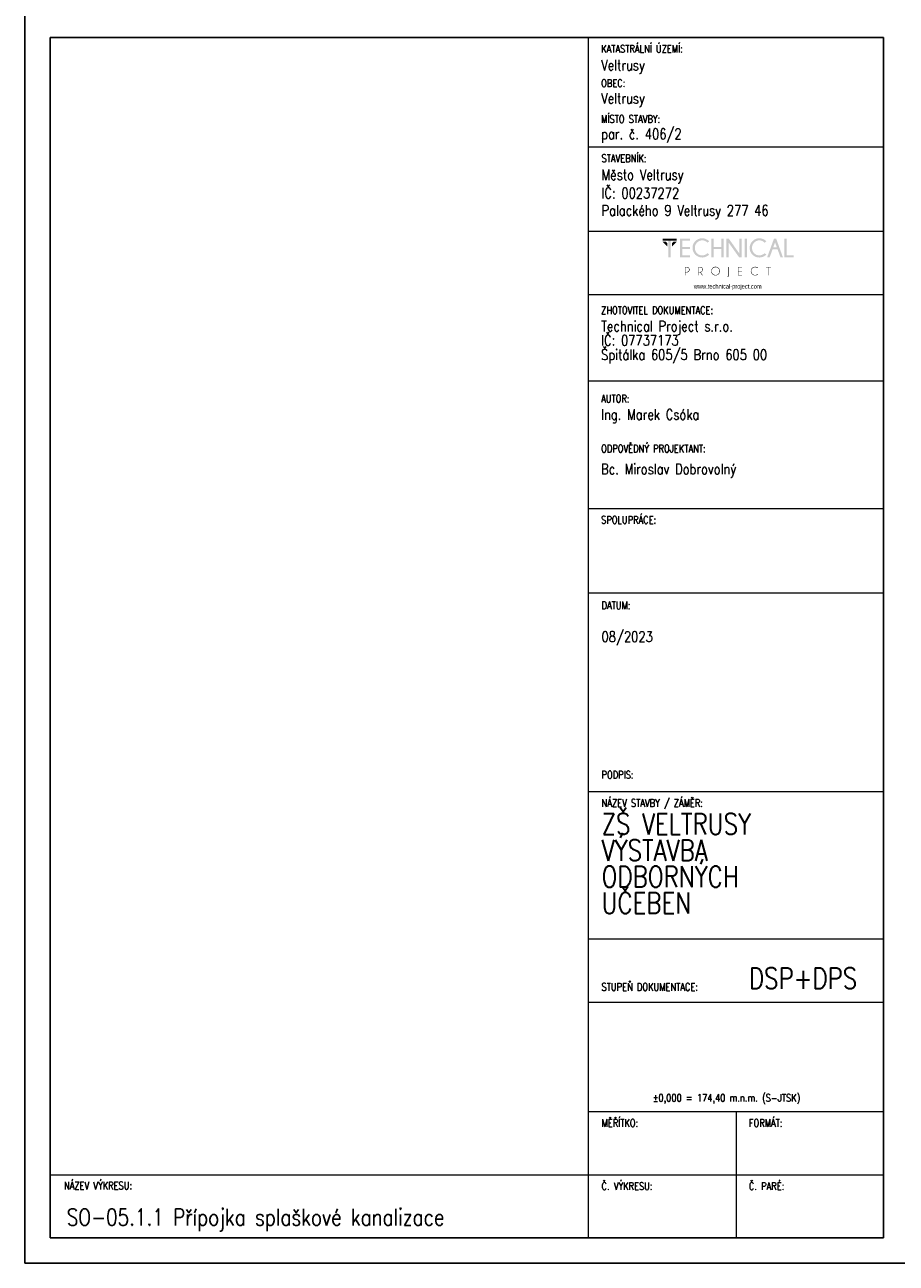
# Model space of a CAD drawing. Header units: millimetres. Extents: x -744 to 2301, y 2052 to 2943.
# Tile 1 of 31: x -9 to 198, y 2052 to 2346. Entities that reach past the tile are written whole.
import ezdxf

# ---------------------------------------------------------------- set-up
doc = ezdxf.new("R2010")
doc.units = ezdxf.units.MM
doc.header["$MEASUREMENT"] = 0
doc.layers.add('NETISK', color=7, linetype='Continuous', plot=False)
doc.layers.add('TP_01_Rozpiska', color=7, linetype='Continuous', lineweight=5)
doc.layers.add('Znojmoprojekt - Popisy.Znojmoprojekt', color=7, linetype='Continuous')
doc.styles.add('GENERATED_STYLE_4', font='arial.ttf')
doc.styles.add('ROMANS', font='romans.shx', dxfattribs={"width": 0.8})

# ---------------------------------------------------------------- blocks, each defined once
blk = doc.blocks.new('*U24')
for p, q in [((-210, 291), (-210, 297)), ((-210, 297), (-210, 0)), ((-6, 291), (-204, 291)), ((-204, 291), (-204, 6)), ((-6, 6), (-6, 291)), ((-210, 6), (-210, 0)), ((-204, 6), (-6, 6)), ((-210, 0), (0, 0))]:
    blk.add_line(p, q)
blk = doc.blocks.new('A$C01D51CA2')
at = {"layer": 'TP_01_Rozpiska'}
for points in [[(-45.09, 17.59), (-45.09, 16.91), (-40.45, 16.91), (-40.45, 17.59)], [(-45.09, 16.5), (-43.58, 14.97), (-43.58, 16.09), (-43.97, 16.5)], [(-43.15, 17.03), (-43.15, 11.39), (-42.38, 11.39), (-42.38, 17.03)], [(-40.45, 16.5), (-41.97, 14.97), (-41.97, 16.09), (-41.57, 16.5)], [(-36.03, 17.59), (-36.03, 16.91), (-38.63, 16.91), (-38.63, 14.83), (-36.03, 14.83), (-36.03, 14.15), (-38.63, 14.15), (-38.63, 12.08), (-36.03, 12.08), (-36.03, 11.39), (-39.4, 11.39), (-39.4, 17.59)], [(-28.26, 14.15), (-28.26, 11.39), (-29.05, 11.39), (-29.05, 17.59), (-28.26, 17.59), (-28.26, 14.83), (-25.73, 14.83), (-25.73, 17.59), (-24.94, 17.59), (-24.94, 11.39), (-25.73, 11.39), (-25.73, 14.15)], [(-23.29, 17.59), (-19.78, 12.64), (-19.78, 17.59), (-19, 17.59), (-19, 11.39), (-19.86, 11.39), (-23.29, 16.22), (-23.29, 11.39), (-24.07, 11.39), (-24.07, 17.59)], [(-18, 17.59), (-18, 11.39), (-17.23, 11.39), (-17.23, 17.59)], [(-4.92, 11.41), (-4.92, 17.59), (-4.14, 17.59), (-4.14, 12.08), (-1.91, 12.08), (-1.91, 11.41)], [(-18.85, 8.23), (-18.85, 8.07), (-20.1, 8.07), (-20.1, 6.92), (-18.85, 6.92), (-18.85, 6.76), (-20.1, 6.76), (-20.1, 5.6), (-18.85, 5.6), (-18.85, 5.44), (-20.25, 5.44), (-20.25, 8.23)], [(-10.06, 8.07), (-10.06, 5.44), (-10.22, 5.44), (-10.22, 8.07), (-10.93, 8.07), (-10.93, 8.23), (-9.35, 8.23), (-9.35, 8.07)]]:
    blk.add_hatch(color=256, dxfattribs=at).paths.add_polyline_path(points)
h = blk.add_hatch(color=256, dxfattribs=at)
edge = h.paths.add_edge_path()
edge.add_line((-30.26, 12.76), (-29.72, 12.28))
edge.add_spline(control_points=[(-29.72, 12.28), (-30.41, 11.65), (-31.18, 11.32), (-32.02, 11.32), (-32.02, 11.32), (-32.93, 11.32), (-33.68, 11.64), (-34.31, 12.26), (-34.31, 12.26), (-34.93, 12.89), (-35.23, 13.63), (-35.23, 14.5), (-35.23, 14.5), (-35.23, 15.35), (-34.93, 16.09), (-34.31, 16.72), (-34.31, 16.72), (-33.68, 17.36), (-32.93, 17.67), (-32.02, 17.67), (-32.02, 17.67), (-31.18, 17.67), (-30.41, 17.34), (-29.72, 16.7)], knot_values=[0, 0, 0, 0, 0.041667, 0.041667, 0.041667, 0.041767, 0.083333, 0.083333, 0.083333, 0.083433, 0.125, 0.125, 0.125, 0.1251, 0.166667, 0.166667, 0.166667, 0.166767, 0.208333, 0.208333, 0.208333, 0.208433, 1, 1, 1, 1], degree=3, periodic=0)
edge.add_line((-29.72, 16.7), (-30.26, 16.22))
edge.add_spline(control_points=[(-30.26, 16.22), (-30.82, 16.73), (-31.41, 16.98), (-32.02, 16.98), (-32.02, 16.98), (-32.68, 16.98), (-33.25, 16.73), (-33.73, 16.26), (-33.73, 16.26), (-34.21, 15.78), (-34.45, 15.19), (-34.45, 14.5), (-34.45, 14.5), (-34.45, 13.79), (-34.21, 13.22), (-33.73, 12.72), (-33.73, 12.72), (-33.25, 12.25), (-32.68, 12.02), (-32.02, 12.02), (-32.02, 12.02), (-31.41, 12.02), (-30.82, 12.26), (-30.26, 12.76)], knot_values=[0, 0, 0, 0, 0.041667, 0.041667, 0.041667, 0.041767, 0.083333, 0.083333, 0.083333, 0.083433, 0.125, 0.125, 0.125, 0.1251, 0.166667, 0.166667, 0.166667, 0.166767, 0.208333, 0.208333, 0.208333, 0.208433, 1, 1, 1, 1], degree=3, periodic=0)
h = blk.add_hatch(color=256, dxfattribs=at)
edge = h.paths.add_edge_path()
edge.add_line((-11.41, 12.76), (-10.87, 12.28))
edge.add_spline(control_points=[(-10.87, 12.28), (-11.56, 11.65), (-12.33, 11.32), (-13.17, 11.32), (-13.17, 11.32), (-14.07, 11.32), (-14.83, 11.64), (-15.45, 12.26), (-15.45, 12.26), (-16.08, 12.89), (-16.37, 13.63), (-16.37, 14.5), (-16.37, 14.5), (-16.37, 15.35), (-16.08, 16.09), (-15.45, 16.72), (-15.45, 16.72), (-14.83, 17.36), (-14.07, 17.67), (-13.17, 17.67), (-13.17, 17.67), (-12.33, 17.67), (-11.56, 17.34), (-10.87, 16.7)], knot_values=[0, 0, 0, 0, 0.041667, 0.041667, 0.041667, 0.041767, 0.083333, 0.083333, 0.083333, 0.083433, 0.125, 0.125, 0.125, 0.1251, 0.166667, 0.166667, 0.166667, 0.166767, 0.208333, 0.208333, 0.208333, 0.208433, 1, 1, 1, 1], degree=3, periodic=0)
edge.add_line((-10.87, 16.7), (-11.41, 16.22))
edge.add_spline(control_points=[(-11.41, 16.22), (-11.97, 16.73), (-12.56, 16.98), (-13.17, 16.98), (-13.17, 16.98), (-13.82, 16.98), (-14.4, 16.73), (-14.88, 16.26), (-14.88, 16.26), (-15.35, 15.78), (-15.6, 15.19), (-15.6, 14.5), (-15.6, 14.5), (-15.6, 13.79), (-15.35, 13.22), (-14.88, 12.72), (-14.88, 12.72), (-14.4, 12.25), (-13.82, 12.02), (-13.17, 12.02), (-13.17, 12.02), (-12.56, 12.02), (-11.97, 12.26), (-11.41, 12.76)], knot_values=[0, 0, 0, 0, 0.041667, 0.041667, 0.041667, 0.041767, 0.083333, 0.083333, 0.083333, 0.083433, 0.125, 0.125, 0.125, 0.1251, 0.166667, 0.166667, 0.166667, 0.166767, 0.208333, 0.208333, 0.208333, 0.208433, 1, 1, 1, 1], degree=3, periodic=0)
h = blk.add_hatch(color=256, dxfattribs=at)
h.paths.add_polyline_path([(-7.4, 14.65), (-7.99, 16.29), (-8.6, 14.65)])
h.paths.add_polyline_path([(-7.64, 17.59), (-5.41, 11.41), (-6.21, 11.41), (-7.15, 13.97), (-8.83, 13.97), (-9.78, 11.41), (-10.6, 11.41), (-8.33, 17.59)])
h = blk.add_hatch(color=256, dxfattribs=at)
edge = h.paths.add_edge_path()
edge.add_line((-37.56, 8.07), (-37.56, 6.57))
edge.add_line((-37.56, 6.57), (-37.08, 6.57))
edge.add_spline(control_points=[(-37.08, 6.57), (-36.89, 6.57), (-36.71, 6.64), (-36.56, 6.79), (-36.56, 6.79), (-36.41, 6.94), (-36.34, 7.12), (-36.34, 7.33), (-36.34, 7.33), (-36.34, 7.53), (-36.41, 7.71), (-36.56, 7.86), (-36.56, 7.86), (-36.71, 8), (-36.89, 8.07), (-37.08, 8.07)], knot_values=[0, 0, 0, 0, 0.0625, 0.0625, 0.0625, 0.0626, 0.125, 0.125, 0.125, 0.1251, 0.1875, 0.1875, 0.1875, 0.1876, 1, 1, 1, 1], degree=3, periodic=0)
edge.add_line((-37.08, 8.07), (-37.56, 8.07))
edge = h.paths.add_edge_path()
edge.add_line((-37.56, 6.41), (-37.56, 5.44))
edge.add_line((-37.56, 5.44), (-37.73, 5.44))
edge.add_line((-37.73, 5.44), (-37.73, 8.23))
edge.add_line((-37.73, 8.23), (-36.99, 8.23))
edge.add_spline(control_points=[(-36.99, 8.23), (-36.77, 8.2), (-36.59, 8.12), (-36.44, 7.97), (-36.44, 7.97), (-36.28, 7.79), (-36.18, 7.58), (-36.18, 7.33), (-36.18, 7.33), (-36.18, 7.07), (-36.28, 6.85), (-36.44, 6.67), (-36.44, 6.67), (-36.62, 6.51), (-36.84, 6.41), (-37.08, 6.41)], knot_values=[0, 0, 0, 0, 0.0625, 0.0625, 0.0625, 0.0626, 0.125, 0.125, 0.125, 0.1251, 0.1875, 0.1875, 0.1875, 0.1876, 1, 1, 1, 1], degree=3, periodic=0)
edge.add_line((-37.08, 6.41), (-37.56, 6.41))
h = blk.add_hatch(color=256, dxfattribs=at)
edge = h.paths.add_edge_path()
edge.add_line((-33.17, 8.07), (-33.17, 6.57))
edge.add_line((-33.17, 6.57), (-32.71, 6.57))
edge.add_spline(control_points=[(-32.71, 6.57), (-32.5, 6.57), (-32.32, 6.64), (-32.17, 6.79), (-32.17, 6.79), (-32.02, 6.94), (-31.96, 7.12), (-31.96, 7.33), (-31.96, 7.33), (-31.96, 7.53), (-32.02, 7.71), (-32.17, 7.86), (-32.17, 7.86), (-32.32, 8), (-32.5, 8.07), (-32.71, 8.07)], knot_values=[0, 0, 0, 0, 0.0625, 0.0625, 0.0625, 0.0626, 0.125, 0.125, 0.125, 0.1251, 0.1875, 0.1875, 0.1875, 0.1876, 1, 1, 1, 1], degree=3, periodic=0)
edge.add_line((-32.71, 8.07), (-33.17, 8.07))
edge = h.paths.add_edge_path()
edge.add_line((-32.66, 6.41), (-33.17, 6.41))
edge.add_line((-33.17, 6.41), (-33.17, 5.44))
edge.add_line((-33.17, 5.44), (-33.34, 5.44))
edge.add_line((-33.34, 5.44), (-33.34, 8.23))
edge.add_line((-33.34, 8.23), (-32.61, 8.23))
edge.add_spline(control_points=[(-32.61, 8.23), (-32.4, 8.2), (-32.22, 8.12), (-32.07, 7.97), (-32.07, 7.97), (-31.89, 7.79), (-31.79, 7.58), (-31.79, 7.33), (-31.79, 7.33), (-31.79, 7.07), (-31.89, 6.85), (-32.07, 6.69), (-32.07, 6.69), (-32.19, 6.56), (-32.33, 6.48), (-32.48, 6.44)], knot_values=[0, 0, 0, 0, 0.0625, 0.0625, 0.0625, 0.0626, 0.125, 0.125, 0.125, 0.1251, 0.1875, 0.1875, 0.1875, 0.1876, 1, 1, 1, 1], degree=3, periodic=0)
edge.add_line((-32.48, 6.44), (-31.84, 5.44))
edge.add_line((-31.84, 5.44), (-32.04, 5.44))
edge.add_line((-32.04, 5.44), (-32.66, 6.41))
h = blk.add_hatch(color=256, dxfattribs=at)
edge = h.paths.add_edge_path()
edge.add_spline(control_points=[(-27.62, 8.12), (-27.98, 8.12), (-28.27, 7.99), (-28.52, 7.74), (-28.52, 7.74), (-28.77, 7.49), (-28.9, 7.2), (-28.9, 6.84), (-28.9, 6.84), (-28.9, 6.49), (-28.77, 6.2), (-28.52, 5.95), (-28.52, 5.95), (-28.27, 5.7), (-27.98, 5.57), (-27.62, 5.57), (-27.62, 5.57), (-27.27, 5.57), (-26.98, 5.7), (-26.73, 5.95), (-26.73, 5.95), (-26.47, 6.2), (-26.35, 6.49), (-26.35, 6.84), (-26.35, 6.84), (-26.35, 7.2), (-26.47, 7.49), (-26.73, 7.74), (-26.73, 7.74), (-26.98, 7.99), (-27.27, 8.12), (-27.62, 8.12)], knot_values=[0, 0, 0, 0, 0.03125, 0.03125, 0.03125, 0.03135, 0.0625, 0.0625, 0.0625, 0.0626, 0.09375, 0.09375, 0.09375, 0.09385, 0.125, 0.125, 0.125, 0.1251, 0.15625, 0.15625, 0.15625, 0.15635, 0.1875, 0.1875, 0.1875, 0.1876, 0.21875, 0.21875, 0.21875, 0.21885, 1, 1, 1, 1], degree=3, periodic=0)
edge = h.paths.add_edge_path()
edge.add_spline(control_points=[(-26.61, 7.86), (-26.33, 7.58), (-26.19, 7.23), (-26.19, 6.84), (-26.19, 6.84), (-26.19, 6.44), (-26.33, 6.11), (-26.61, 5.83), (-26.61, 5.83), (-26.89, 5.56), (-27.22, 5.41), (-27.62, 5.41), (-27.62, 5.41), (-28.01, 5.41), (-28.36, 5.56), (-28.64, 5.83), (-28.64, 5.83), (-28.91, 6.11), (-29.05, 6.44), (-29.05, 6.84), (-29.05, 6.84), (-29.05, 7.23), (-28.91, 7.58), (-28.64, 7.86), (-28.64, 7.86), (-28.36, 8.14), (-28.01, 8.28), (-27.62, 8.28), (-27.62, 8.28), (-27.22, 8.28), (-26.89, 8.14), (-26.61, 7.86)], knot_values=[0, 0, 0, 0, 0.03125, 0.03125, 0.03125, 0.03135, 0.0625, 0.0625, 0.0625, 0.0626, 0.09375, 0.09375, 0.09375, 0.09385, 0.125, 0.125, 0.125, 0.1251, 0.15625, 0.15625, 0.15625, 0.15635, 0.1875, 0.1875, 0.1875, 0.1876, 0.21875, 0.21875, 0.21875, 0.21885, 1, 1, 1, 1], degree=3, periodic=0)
h = blk.add_hatch(color=256, dxfattribs=at)
edge = h.paths.add_edge_path()
edge.add_spline(control_points=[(-23.19, 5.39), (-23.19, 5.24), (-23.24, 5.13), (-23.34, 5.05), (-23.34, 5.05), (-23.44, 4.95), (-23.56, 4.9), (-23.69, 4.9)], knot_values=[0, 0, 0, 0, 0.125, 0.125, 0.125, 0.1251, 1, 1, 1, 1], degree=3, periodic=0)
edge.add_line((-23.69, 4.9), (-23.69, 5.05))
edge.add_spline(control_points=[(-23.69, 5.05), (-23.59, 5.05), (-23.52, 5.08), (-23.44, 5.14), (-23.44, 5.14), (-23.39, 5.21), (-23.36, 5.29), (-23.36, 5.41)], knot_values=[0, 0, 0, 0, 0.125, 0.125, 0.125, 0.1251, 1, 1, 1, 1], degree=3, periodic=0)
edge.add_line((-23.36, 5.41), (-23.36, 8.23))
edge.add_line((-23.36, 8.23), (-23.19, 8.23))
edge.add_line((-23.19, 8.23), (-23.19, 5.39))
h = blk.add_hatch(color=256, dxfattribs=at)
edge = h.paths.add_edge_path()
edge.add_line((-13.73, 5.88), (-13.61, 5.79))
edge.add_spline(control_points=[(-13.61, 5.79), (-13.87, 5.54), (-14.2, 5.41), (-14.56, 5.41), (-14.56, 5.41), (-14.96, 5.41), (-15.3, 5.56), (-15.58, 5.83), (-15.58, 5.83), (-15.86, 6.11), (-15.99, 6.44), (-15.99, 6.84), (-15.99, 6.84), (-15.99, 7.23), (-15.86, 7.58), (-15.58, 7.86), (-15.58, 7.86), (-15.3, 8.14), (-14.96, 8.27), (-14.56, 8.27), (-14.56, 8.27), (-14.2, 8.27), (-13.87, 8.15), (-13.61, 7.89)], knot_values=[0, 0, 0, 0, 0.041667, 0.041667, 0.041667, 0.041767, 0.083333, 0.083333, 0.083333, 0.083433, 0.125, 0.125, 0.125, 0.1251, 0.166667, 0.166667, 0.166667, 0.166767, 0.208333, 0.208333, 0.208333, 0.208433, 1, 1, 1, 1], degree=3, periodic=0)
edge.add_line((-13.61, 7.89), (-13.73, 7.79))
edge.add_spline(control_points=[(-13.73, 7.79), (-13.97, 8), (-14.25, 8.1), (-14.56, 8.1), (-14.56, 8.1), (-14.93, 8.1), (-15.22, 7.99), (-15.47, 7.74), (-15.47, 7.74), (-15.72, 7.49), (-15.85, 7.2), (-15.85, 6.84), (-15.85, 6.84), (-15.85, 6.49), (-15.72, 6.2), (-15.47, 5.95), (-15.47, 5.95), (-15.22, 5.7), (-14.93, 5.57), (-14.56, 5.57), (-14.56, 5.57), (-14.25, 5.57), (-13.97, 5.67), (-13.73, 5.88)], knot_values=[0, 0, 0, 0, 0.041667, 0.041667, 0.041667, 0.041767, 0.083333, 0.083333, 0.083333, 0.083433, 0.125, 0.125, 0.125, 0.1251, 0.166667, 0.166667, 0.166667, 0.166767, 0.208333, 0.208333, 0.208333, 0.208433, 1, 1, 1, 1], degree=3, periodic=0)
at = {"layer": 'Znojmoprojekt - Popisy.Znojmoprojekt', "color": 7, "linetype": 'Continuous', "lineweight": 13, "insert": (-23.61, 1.59), "char_height": 1.5, "width": 19.5072, "attachment_point": 5, "style": 'GENERATED_STYLE_4'}
blk.add_mtext('\\A1;{\\fBahnschrift Light|b0|i0|c238|p34;\\W0.75;www.technical-project.com}', dxfattribs=at)

msp = doc.modelspace()

# ---------------------------------------------------------------- linework, layer by layer
at = {"layer": 'TP_01_Rozpiska'}
for p, q in [((124.88, 2057.81), (124.88, 2342.81)), ((124.88, 2316.81), (194.98, 2316.81)), ((124.88, 2296.81), (194.88, 2296.81)), ((124.88, 2281.74), (194.88, 2281.74)), ((124.88, 2261.29), (194.88, 2261.29)), ((124.88, 2230.98), (194.88, 2230.98)), ((124.88, 2210.98), (194.88, 2210.98)), ((124.88, 2163.78), (194.98, 2163.78)), ((124.88, 2128.78), (194.98, 2128.78)), ((124.88, 2087.81), (194.98, 2087.81)), ((159.98, 2087.81), (159.98, 2057.81)), ((-3.02, 2072.81), (194.98, 2072.81)), ((-3.02, 2057.81), (-3.02, 2072.81))]:
    msp.add_line(p, q, dxfattribs=at)
at = {"layer": 'TP_01_Rozpiska', "color": 7, "linetype": 'Continuous', "lineweight": 13}
msp.add_line((124.88, 2113.78), (194.98, 2113.78), dxfattribs=at)

# ---------------------------------------------------------------- block references
at = {"xscale": 0.7200000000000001, "yscale": 0.7200000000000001, "zscale": 0.7200000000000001}
msp.add_blockref('A$C01D51CA2', (174.95, 2282.4), dxfattribs=at)
at = {"layer": 'NETISK'}
msp.add_blockref('*U24', (200.98, 2051.81), dxfattribs=at)

# ---------------------------------------------------------------- texts
at = {"color": 7, "linetype": 'Continuous', "lineweight": 0, "char_height": 1.8, "attachment_point": 1, "style": 'ROMANS'}
for s, insert in [('\\A1;KATASTRÁLNÍ ÚZEMÍ:', (127.88, 2341)), ('\\A1;OBEC:', (127.88, 2332.84)), ('\\A1;MÍSTO STAVBY:', (127.88, 2324.33)), ('\\A1;STAVEBNÍK:', (127.98, 2315)), ('\\A1;ZHOTOVITEL DOKUMENTACE:', (127.88, 2278.94)), ('\\A1;AUTOR:', (127.88, 2257.96)), ('\\A1;ODPOVĚDNÝ PROJEKTANT:', (127.88, 2246.1)), ('\\A1;SPOLUPRÁCE:', (127.88, 2229.17)), ('\\A1;DATUM:', (127.98, 2208.88)), ('\\A1;PODPIS:', (127.98, 2168.66)), ('\\A1;NÁZEV STAVBY / ZÁMĚR:', (127.98, 2161.97)), ('\\A1;STUPEŇ DOKUMENTACE:', (127.98, 2118.3)), ('\\A1;±0,000 = 174,40 m.n.m. (S-JTSK)', (140.12, 2091.98)), ('\\A1;{\\Fromand|c238;MĚŘÍTKO:}', (127.98, 2086)), ('\\A1;FORMÁT:', (162.98, 2086)), ('\\A1;NÁZEV VÝKRESU:', (0.29, 2071.14)), ('\\A1;{\\Fromand|c238;Č. VÝKRESU:}', (127.98, 2071)), ('\\A1;{\\Fromand|c238;Č. PARÉ:}', (162.98, 2071))]:
    msp.add_mtext(s, dxfattribs=dict(at, insert=insert))
at = {"color": 7, "linetype": 'Continuous', "lineweight": 25, "style": 'ROMANS'}
for s, insert, char_height, attachment_point in [('\\A1;Veltrusy', (127.88, 2334.12), 2.5, 7), ('\\A1;Veltrusy', (127.88, 2326.26), 2.5, 7), ('\\A1;par. č. 406/2', (127.88, 2317.81), 2.5, 7), ('\\A1;Město Veltrusy', (127.98, 2308.12), 2.5, 7), ('\\A1;IČ: 00237272', (127.98, 2304.6), 2.5, 7), ('\\A1;Palackého 9 Veltrusy 277 46', (127.98, 2299.65), 2.5, 7), ('\\A1;Ing. Marek Csóka', (127.88, 2254.54), 2.5, 1), ('\\A1;08/2023', (127.98, 2201.8), 2.5, 1), ('\\A1;DSP+DPS', (162.98, 2121.96), 5, 1), ('\\A1;SO-05.1.1 Přípojka splaškové kanalizace', (0.96, 2064.74), 4, 1)]:
    msp.add_mtext(s, dxfattribs=dict(at, insert=insert, char_height=char_height, attachment_point=attachment_point))
at = {"color": 7, "linetype": 'Continuous', "lineweight": 25, "char_height": 2.5, "attachment_point": 1, "style": 'ROMANS'}
for s, insert, line_spacing_factor in [('\\A1;Technical Project s.r.o.\\PIČ: 07737173\\PŠpitálka 605/5 Brno 605 00', (127.88, 2275.52), 0.811616), ('\\A1;Bc. Miroslav Dobrovolný', (127.88, 2241.59), 0.783211)]:
    msp.add_mtext(s, dxfattribs=dict(at, insert=insert, line_spacing_factor=line_spacing_factor))
at = {"color": 7, "linetype": 'Continuous', "lineweight": 25, "insert": (127.98, 2158.57), "char_height": 5, "width": 48.0061, "attachment_point": 1, "line_spacing_factor": 0.75, "style": 'ROMANS'}
msp.add_mtext('\\A1;ZŠ VELTRUSY  VÝSTAVBA \\PODBORNÝCH \\PUČEBEN', dxfattribs=at)

doc.saveas('drawing.dxf')
